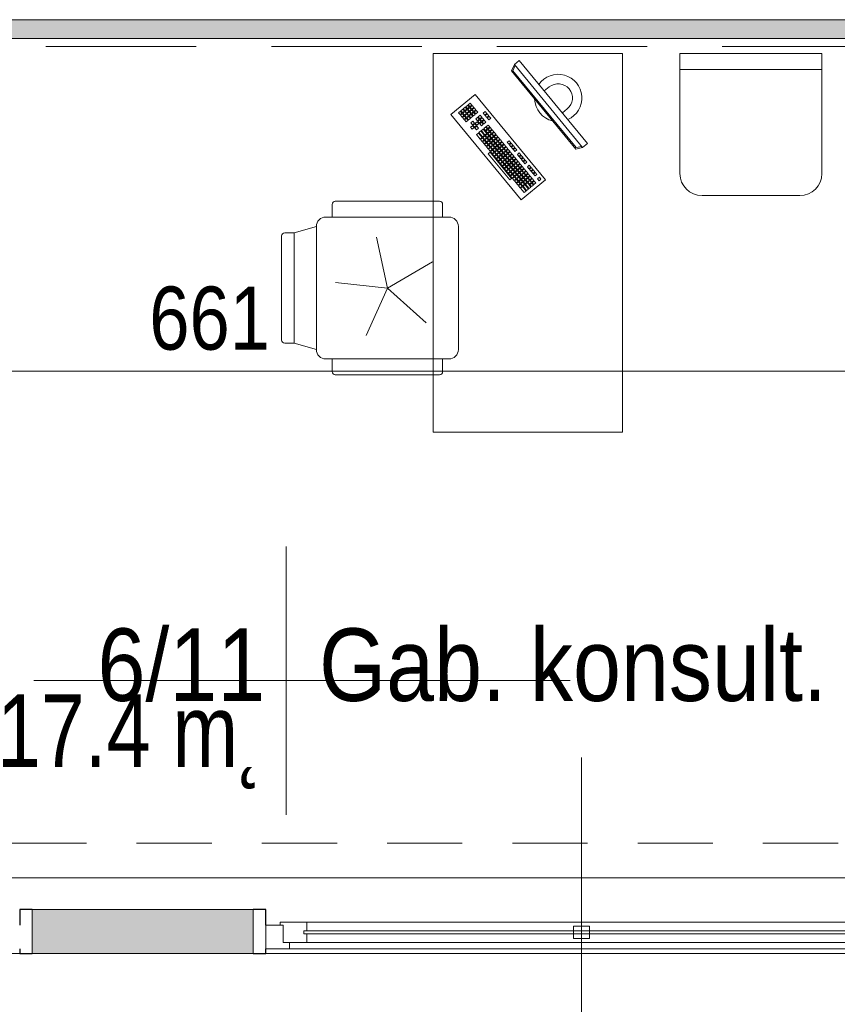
# Model space of a CAD drawing. Header units: centimetres. Extents: x -1631 to 21770, y -8842 to 3590.
# Tile 4 of 133: x -992 to -733, y 92 to 404. Entities that reach past the tile are written whole.
import ezdxf

# ---------------------------------------------------------------- set-up
doc = ezdxf.new("R2010")
doc.units = ezdxf.units.CM
doc.linetypes.add('Ponad', pattern=[39.688, 23.813, -15.875])
doc.linetypes.add('Ukryte', pattern=[71.438, 47.625, -23.813])
for name, color, linetype, lineweight in [('A-ANNO-DIMS', 211, 'Continuous', 13), ('A-ANNO-DIMS-100', 211, 'Continuous', 13), ('A-AREA-IDEN', 2, 'Continuous', 13), ('A-DETL-HDLN', 90, 'Ukryte', 9), ('A-FLOR-OVHD', 1, 'Ponad', 9), ('A-GLAZ', 151, 'Continuous', 13), ('A-GLAZ-IDEN', 152, 'Continuous', 13), ('A-WALL', 113, 'Continuous', 13), ('A-WALL-PATT', 111, 'Continuous', 13), ('I-FURN', 30, 'Continuous', 9)]:
    doc.layers.add(name, color=color, linetype=linetype, lineweight=lineweight)
doc.styles.add('Arial Narrow_5', font='ARIALN.TTF', dxfattribs={"height": 20})
doc.styles.add('Arial_11', font='arial.ttf', dxfattribs={"width": 0.85, "height": 23})
doc.styles.add('Arial_13', font='arial.ttf', dxfattribs={"height": 0.2})
doc.dimstyles.new('Diagonal_1_100__0__wewnętrzne_2', dxfattribs={"dimscale": 30.48, "dimtxt": 20.468619, "dimasz": 0.656168, "dimexe": 0.164042, "dimexo": 0.0625, "dimgap": 0.032808, "dimtad": 1, "dimdec": 0, "dimdsep": 46, "dimtxsty": 'Arial Narrow_5', "dimblk1": 'OBLIQUE', "dimblk2": 'OBLIQUE', "dimsah": 1, "dimcen": 0.09, "dimazin": 0, "dimtfac": 1, "dimtdec": 4, "dimtix": 1, "dimtmove": 2, "dimatfit": 3, "dimfxl": 0, "dimtvp": 1, "dimtolj": 1, "dimtzin": 0, "dimarcsym": 0})

# ---------------------------------------------------------------- blocks, each defined once
blk = doc.blocks.new('biurko lekarskie 60x120 - biurko lekarskie 60x120-1270917-6_piętro IV __13_80 m_ - stan projektowany')
at = {"layer": 'I-FURN'}
for p, q in [((-76.23, 30), (43.77, 30)), ((-76.23, -30), (-76.23, 30)), ((43.77, 30), (43.77, -30)), ((-2.52, 2.15), (24.52, 24.38)), ((25.06, 21.99), (24.45, 21.48)), ((24.52, 24.38), (30.87, 16.66)), ((25.57, 21.37), (25.06, 21.99)), ((22.75, 20.08), (22.13, 19.57)), ((22.13, 19.57), (22.64, 18.95)), ((22.64, 18.95), (23.25, 19.46)), ((23.25, 19.46), (22.75, 20.08)), ((23.38, 19.31), (22.76, 18.8)), ((22.76, 18.8), (23.27, 18.18)), ((23.52, 20.71), (22.9, 20.21)), ((22.9, 20.21), (23.41, 19.59)), ((23.89, 18.69), (23.38, 19.31)), ((23.41, 19.59), (24.03, 20.1)), ((24.03, 20.1), (23.52, 20.71)), ((24.15, 19.94), (23.54, 19.43)), ((23.54, 19.43), (24.04, 18.82)), ((24.29, 21.35), (23.67, 20.84)), ((23.67, 20.84), (24.18, 20.22)), ((24.04, 18.82), (24.66, 19.32)), ((24.66, 19.32), (24.15, 19.94)), ((24.79, 19.17), (24.17, 18.66)), ((24.18, 20.22), (24.8, 20.73)), ((24.8, 20.73), (24.29, 21.35)), ((24.93, 20.58), (24.31, 20.07)), ((24.31, 20.07), (24.82, 19.45)), ((24.45, 21.48), (24.95, 20.86)), ((25.3, 18.55), (24.79, 19.17)), ((24.82, 19.45), (25.43, 19.96)), ((25.43, 19.96), (24.93, 20.58)), ((25.56, 19.81), (24.94, 19.3)), ((24.94, 19.3), (25.45, 18.68)), ((24.95, 20.86), (25.57, 21.37)), ((25.7, 21.21), (25.08, 20.7)), ((25.08, 20.7), (25.59, 20.09)), ((25.45, 18.68), (26.07, 19.19)), ((26.07, 19.19), (25.56, 19.81)), ((26.2, 19.03), (25.58, 18.52)), ((25.59, 20.09), (26.21, 20.59)), ((26.21, 20.59), (25.7, 21.21)), ((26.33, 20.44), (25.72, 19.93)), ((25.72, 19.93), (26.22, 19.31)), ((26.7, 18.41), (26.2, 19.03)), ((26.22, 19.31), (26.84, 19.82)), ((26.84, 19.82), (26.33, 20.44)), ((26.97, 19.67), (26.35, 19.16)), ((26.35, 19.16), (26.86, 18.54)), ((26.86, 18.54), (27.48, 19.05)), ((27.48, 19.05), (26.97, 19.67)), ((27.6, 18.9), (26.99, 18.39)), ((28.11, 18.28), (27.6, 18.9)), ((30.87, 16.66), (3.83, -5.57)), ((18.11, 16.27), (16.72, 15.13)), ((17.23, 14.51), (18.62, 15.65)), ((18.62, 15.65), (18.11, 16.27)), ((20.29, 16.77), (19.67, 16.26)), ((19.67, 16.26), (20.18, 15.64)), ((20.43, 18.17), (19.81, 17.67)), ((19.81, 17.67), (20.32, 17.05)), ((20.18, 15.64), (20.8, 16.15)), ((20.8, 16.15), (20.29, 16.77)), ((20.32, 17.05), (20.94, 17.56)), ((20.94, 17.56), (20.43, 18.17)), ((21.06, 17.4), (20.45, 16.89)), ((20.45, 16.89), (20.95, 16.28)), ((20.95, 16.28), (21.57, 16.78)), ((21.57, 16.78), (21.06, 17.4)), ((21.7, 16.63), (21.08, 16.12)), ((21.08, 16.12), (21.59, 15.5)), ((21.84, 18.04), (21.22, 17.53)), ((21.22, 17.53), (21.73, 16.91)), ((21.59, 15.5), (22.21, 16.01)), ((22.21, 16.01), (21.7, 16.63)), ((22.33, 15.86), (21.72, 15.35)), ((21.73, 16.91), (22.34, 17.42)), ((22.34, 17.42), (21.84, 18.04)), ((22.84, 15.24), (22.33, 15.86)), ((23.11, 16.49), (22.49, 15.98)), ((22.49, 15.98), (23, 15.37)), ((23, 15.37), (23.61, 15.87)), ((23.61, 15.87), (23.11, 16.49)), ((23.74, 15.72), (23.12, 15.21)), ((23.27, 18.18), (23.89, 18.69)), ((24.02, 18.53), (23.4, 18.03)), ((23.4, 18.03), (23.91, 17.41)), ((24.25, 15.1), (23.74, 15.72)), ((23.91, 17.41), (24.52, 17.92)), ((24.52, 17.92), (24.02, 18.53)), ((24.65, 17.76), (24.03, 17.25)), ((24.03, 17.25), (24.54, 16.64)), ((24.17, 18.66), (24.68, 18.04)), ((24.54, 16.64), (25.16, 17.14)), ((25.16, 17.14), (24.65, 17.76)), ((25.29, 16.99), (24.67, 16.48)), ((24.67, 16.48), (25.18, 15.86)), ((24.68, 18.04), (25.3, 18.55)), ((25.42, 18.4), (24.81, 17.89)), ((24.81, 17.89), (25.31, 17.27)), ((25.18, 15.86), (25.79, 16.37)), ((25.79, 16.37), (25.29, 16.99)), ((25.31, 17.27), (25.93, 17.78)), ((25.93, 17.78), (25.42, 18.4)), ((26.06, 17.63), (25.44, 17.12)), ((25.44, 17.12), (25.95, 16.5)), ((25.58, 18.52), (26.09, 17.91)), ((25.95, 16.5), (26.57, 17.01)), ((26.57, 17.01), (26.06, 17.63)), ((26.09, 17.91), (26.7, 18.41)), ((26.83, 18.26), (26.21, 17.75)), ((26.21, 17.75), (26.72, 17.13)), ((26.72, 17.13), (27.34, 17.64)), ((27.34, 17.64), (26.83, 18.26)), ((26.99, 18.39), (27.49, 17.77)), ((27.49, 17.77), (28.11, 18.28)), ((3.73, 5.74), (12.07, 12.6)), ((12.07, 12.6), (12.58, 11.98)), ((14.25, 13.09), (13.63, 12.58)), ((13.63, 12.58), (14.14, 11.97)), ((14.76, 12.48), (14.25, 13.09)), ((15.02, 13.73), (14.4, 13.22)), ((14.4, 13.22), (14.91, 12.6)), ((14.91, 12.6), (15.53, 13.11)), ((15.53, 13.11), (15.02, 13.73)), ((15.66, 12.96), (15.04, 12.45)), ((15.79, 14.36), (15.18, 13.86)), ((15.18, 13.86), (15.68, 13.24)), ((16.17, 12.34), (15.66, 12.96)), ((15.68, 13.24), (16.3, 13.75)), ((16.3, 13.75), (15.79, 14.36)), ((16.43, 13.59), (15.81, 13.08)), ((15.81, 13.08), (16.32, 12.46)), ((16.57, 15), (15.95, 14.49)), ((15.95, 14.49), (16.46, 13.87)), ((16.32, 12.46), (16.94, 12.97)), ((16.94, 12.97), (16.43, 13.59)), ((17.06, 12.82), (16.45, 12.31)), ((16.46, 13.87), (17.08, 14.38)), ((17.08, 14.38), (16.57, 15)), ((17.2, 14.23), (16.58, 13.72)), ((16.58, 13.72), (17.09, 13.1)), ((16.72, 15.13), (17.23, 14.51)), ((17.57, 12.2), (17.06, 12.82)), ((17.09, 13.1), (17.71, 13.61)), ((17.71, 13.61), (17.2, 14.23)), ((17.84, 13.45), (17.22, 12.95)), ((17.22, 12.95), (17.73, 12.33)), ((18.75, 15.5), (17.36, 14.35)), ((17.36, 14.35), (17.86, 13.74)), ((17.73, 12.33), (18.35, 12.84)), ((18.35, 12.84), (17.84, 13.45)), ((18.47, 12.68), (17.85, 12.17)), ((17.86, 13.74), (19.26, 14.88)), ((19.38, 14.72), (17.99, 13.58)), ((17.99, 13.58), (18.5, 12.96)), ((18.98, 12.06), (18.47, 12.68)), ((18.5, 12.96), (19.89, 14.11)), ((19.24, 13.32), (18.63, 12.81)), ((18.63, 12.81), (19.14, 12.19)), ((19.26, 14.88), (18.75, 15.5)), ((19.14, 12.19), (19.75, 12.7)), ((19.75, 12.7), (19.24, 13.32)), ((19.88, 12.54), (19.26, 12.04)), ((19.89, 14.11), (19.38, 14.72)), ((20.02, 13.95), (19.4, 13.44)), ((19.4, 13.44), (19.91, 12.83)), ((20.39, 11.93), (19.88, 12.54)), ((19.91, 12.83), (20.53, 13.33)), ((20.53, 13.33), (20.02, 13.95)), ((20.65, 13.18), (20.03, 12.67)), ((20.03, 12.67), (20.54, 12.05)), ((20.54, 12.05), (21.16, 12.56)), ((21.16, 12.56), (20.65, 13.18)), ((21.56, 15.22), (20.94, 14.71)), ((20.94, 14.71), (21.45, 14.1)), ((21.45, 14.1), (22.07, 14.6)), ((22.07, 14.6), (21.56, 15.22)), ((22.2, 14.45), (21.58, 13.94)), ((21.58, 13.94), (22.09, 13.32)), ((21.72, 15.35), (22.22, 14.73)), ((22.09, 13.32), (22.71, 13.83)), ((22.71, 13.83), (22.2, 14.45)), ((22.22, 14.73), (22.84, 15.24)), ((22.97, 15.08), (22.35, 14.58)), ((22.35, 14.58), (22.86, 13.96)), ((23.39, 12.84), (22.77, 12.33)), ((22.86, 13.96), (23.48, 14.47)), ((23.48, 14.47), (22.97, 15.08)), ((23.12, 15.21), (23.63, 14.59)), ((23.9, 12.22), (23.39, 12.84)), ((24.16, 13.48), (23.54, 12.97)), ((23.54, 12.97), (24.05, 12.35)), ((23.63, 14.59), (24.25, 15.1)), ((24.05, 12.35), (24.67, 12.86)), ((24.67, 12.86), (24.16, 13.48)), ((24.93, 14.11), (24.32, 13.6)), ((24.32, 13.6), (24.83, 12.99)), ((24.83, 12.99), (25.44, 13.49)), ((25.44, 13.49), (24.93, 14.11)), ((12.58, 11.98), (4.24, 5.12)), ((10.39, 9.92), (9.77, 9.41)), ((9.77, 9.41), (10.28, 8.79)), ((10.9, 9.3), (10.39, 9.92)), ((11.16, 10.55), (10.54, 10.04)), ((10.54, 10.04), (11.05, 9.43)), ((11.05, 9.43), (11.67, 9.93)), ((11.67, 9.93), (11.16, 10.55)), ((11.8, 9.78), (11.18, 9.27)), ((11.93, 11.19), (11.31, 10.68)), ((11.31, 10.68), (11.82, 10.06)), ((12.3, 9.16), (11.8, 9.78)), ((11.82, 10.06), (12.44, 10.57)), ((12.44, 10.57), (11.93, 11.19)), ((12.57, 10.42), (11.95, 9.91)), ((11.95, 9.91), (12.46, 9.29)), ((12.71, 11.82), (12.09, 11.31)), ((12.09, 11.31), (12.6, 10.7)), ((12.46, 9.29), (13.08, 9.8)), ((13.08, 9.8), (12.57, 10.42)), ((13.2, 9.64), (12.58, 9.13)), ((12.6, 10.7), (13.21, 11.2)), ((13.21, 11.2), (12.71, 11.82)), ((13.34, 11.05), (12.72, 10.54)), ((12.72, 10.54), (13.23, 9.92)), ((13.48, 12.46), (12.86, 11.95)), ((12.86, 11.95), (13.37, 11.33)), ((13.71, 9.02), (13.2, 9.64)), ((13.23, 9.92), (13.85, 10.43)), ((13.85, 10.43), (13.34, 11.05)), ((13.98, 10.28), (13.36, 9.77)), ((13.36, 9.77), (13.87, 9.15)), ((13.37, 11.33), (13.99, 11.84)), ((13.99, 11.84), (13.48, 12.46)), ((14.11, 11.69), (13.49, 11.18)), ((13.49, 11.18), (14, 10.56)), ((13.87, 9.15), (14.48, 9.66)), ((14.48, 9.66), (13.98, 10.28)), ((14.61, 9.51), (13.99, 9)), ((14, 10.56), (14.62, 11.07)), ((14.62, 11.07), (14.11, 11.69)), ((14.75, 10.91), (14.13, 10.41)), ((14.13, 10.41), (14.64, 9.79)), ((14.14, 11.97), (14.76, 12.48)), ((14.88, 12.32), (14.27, 11.81)), ((14.27, 11.81), (14.78, 11.19)), ((15.12, 8.89), (14.61, 9.51)), ((14.64, 9.79), (15.26, 10.3)), ((15.26, 10.3), (14.75, 10.91)), ((15.38, 10.14), (14.76, 9.63)), ((14.76, 9.63), (15.27, 9.01)), ((14.78, 11.19), (15.39, 11.7)), ((15.39, 11.7), (14.88, 12.32)), ((15.52, 11.55), (14.9, 11.04)), ((14.9, 11.04), (15.41, 10.42)), ((15.04, 12.45), (15.55, 11.83)), ((15.27, 9.01), (15.89, 9.52)), ((15.89, 9.52), (15.38, 10.14)), ((16.02, 9.37), (15.4, 8.86)), ((15.41, 10.42), (16.03, 10.93)), ((16.03, 10.93), (15.52, 11.55)), ((16.16, 10.78), (15.54, 10.27)), ((15.54, 10.27), (16.05, 9.65)), ((15.55, 11.83), (16.17, 12.34)), ((16.29, 12.18), (15.67, 11.68)), ((15.67, 11.68), (16.18, 11.06)), ((16.53, 8.75), (16.02, 9.37)), ((16.05, 9.65), (16.66, 10.16)), ((16.66, 10.16), (16.16, 10.78)), ((16.79, 10), (16.17, 9.5)), ((16.17, 9.5), (16.68, 8.88)), ((16.18, 11.06), (16.8, 11.57)), ((16.8, 11.57), (16.29, 12.18)), ((16.93, 11.41), (16.31, 10.9)), ((16.31, 10.9), (16.82, 10.29)), ((16.45, 12.31), (16.96, 11.69)), ((16.68, 8.88), (17.3, 9.39)), ((17.3, 9.39), (16.79, 10)), ((16.82, 10.29), (17.44, 10.79)), ((17.44, 10.79), (16.93, 11.41)), ((17.56, 10.64), (16.94, 10.13)), ((16.94, 10.13), (17.45, 9.51)), ((16.96, 11.69), (17.57, 12.2)), ((17.7, 12.05), (17.08, 11.54)), ((17.08, 11.54), (17.59, 10.92)), ((17.45, 9.51), (18.07, 10.02)), ((18.07, 10.02), (17.56, 10.64)), ((17.59, 10.92), (18.21, 11.43)), ((18.21, 11.43), (17.7, 12.05)), ((18.34, 11.27), (17.72, 10.77)), ((17.72, 10.77), (18.23, 10.15)), ((17.85, 12.17), (18.36, 11.56)), ((18.23, 10.15), (18.84, 10.66)), ((18.84, 10.66), (18.34, 11.27)), ((18.36, 11.56), (18.98, 12.06)), ((19.11, 11.91), (18.49, 11.4)), ((18.49, 11.4), (19, 10.78)), ((19, 10.78), (19.62, 11.29)), ((19.62, 11.29), (19.11, 11.91)), ((19.26, 12.04), (19.77, 11.42)), ((19.77, 11.42), (20.39, 11.93)), ((22.77, 12.33), (23.28, 11.72)), ((23.28, 11.72), (23.9, 12.22)), ((5.91, 6.23), (6.53, 6.74)), ((6.53, 6.74), (7.03, 6.12)), ((7.3, 7.38), (6.68, 6.87)), ((6.68, 6.87), (7.19, 6.25)), ((7.19, 6.25), (7.81, 6.76)), ((7.81, 6.76), (7.3, 7.38)), ((7.93, 6.6), (7.32, 6.1)), ((8.07, 8.01), (7.45, 7.5)), ((7.45, 7.5), (7.96, 6.89)), ((8.44, 5.99), (7.93, 6.6)), ((7.96, 6.89), (8.58, 7.39)), ((9.21, 6.62), (8.07, 8.01)), ((8.71, 7.24), (8.09, 6.73)), ((8.09, 6.73), (8.6, 6.11)), ((8.84, 8.65), (8.23, 8.14)), ((8.23, 8.14), (8.73, 7.52)), ((8.6, 6.11), (9.21, 6.62)), ((9.34, 6.47), (8.72, 5.96)), ((8.73, 7.52), (9.35, 8.03)), ((9.35, 8.03), (8.84, 8.65)), ((9.48, 7.87), (8.86, 7.37)), ((8.86, 7.37), (9.37, 6.75)), ((9.62, 9.28), (9, 8.77)), ((9, 8.77), (9.51, 8.16)), ((9.85, 5.85), (9.34, 6.47)), ((9.37, 6.75), (9.99, 7.26)), ((9.99, 7.26), (9.48, 7.87)), ((10.11, 7.1), (9.5, 6.59)), ((9.5, 6.59), (10, 5.98)), ((9.51, 8.16), (10.12, 8.66)), ((10.12, 8.66), (9.62, 9.28)), ((10.25, 8.51), (9.63, 8)), ((9.63, 8), (10.14, 7.38)), ((10, 5.98), (10.62, 6.48)), ((10.62, 6.48), (10.11, 7.1)), ((10.75, 6.33), (10.13, 5.82)), ((10.14, 7.38), (10.76, 7.89)), ((10.76, 7.89), (10.25, 8.51)), ((10.89, 7.74), (10.27, 7.23)), ((10.27, 7.23), (10.78, 6.61)), ((10.28, 8.79), (10.9, 9.3)), ((11.02, 9.15), (10.41, 8.64)), ((10.41, 8.64), (10.91, 8.02)), ((11.26, 5.71), (10.75, 6.33)), ((10.78, 6.61), (11.39, 7.12)), ((11.39, 7.12), (10.89, 7.74)), ((11.52, 6.97), (10.9, 6.46)), ((10.9, 6.46), (11.41, 5.84)), ((10.91, 8.02), (11.53, 8.53)), ((11.53, 8.53), (11.02, 9.15)), ((11.66, 8.37), (11.04, 7.86)), ((11.04, 7.86), (11.55, 7.25)), ((11.18, 9.27), (11.69, 8.65)), ((11.41, 5.84), (12.03, 6.35)), ((12.03, 6.35), (11.52, 6.97)), ((11.55, 7.25), (12.17, 7.75)), ((12.17, 7.75), (11.66, 8.37)), ((12.29, 7.6), (11.68, 7.09)), ((11.68, 7.09), (12.18, 6.47)), ((11.69, 8.65), (12.3, 9.16)), ((12.43, 9.01), (11.81, 8.5)), ((11.81, 8.5), (12.32, 7.88)), ((12.18, 6.47), (12.8, 6.98)), ((12.8, 6.98), (12.29, 7.6)), ((12.93, 6.83), (12.31, 6.32)), ((12.31, 6.32), (12.82, 5.7)), ((12.32, 7.88), (12.94, 8.39)), ((12.94, 8.39), (12.43, 9.01)), ((13.07, 8.24), (12.45, 7.73)), ((12.45, 7.73), (12.96, 7.11)), ((12.58, 9.13), (13.09, 8.52)), ((13.44, 6.21), (12.93, 6.83)), ((12.96, 7.11), (13.57, 7.62)), ((13.57, 7.62), (13.07, 8.24)), ((13.7, 7.46), (13.08, 6.95)), ((13.08, 6.95), (13.59, 6.34)), ((13.09, 8.52), (13.71, 9.02)), ((13.84, 8.87), (13.22, 8.36)), ((13.22, 8.36), (13.73, 7.74)), ((13.59, 6.34), (14.21, 6.85)), ((14.21, 6.85), (13.7, 7.46)), ((13.73, 7.74), (14.35, 8.25)), ((14.35, 8.25), (13.84, 8.87)), ((14.47, 8.1), (13.86, 7.59)), ((13.86, 7.59), (14.36, 6.97)), ((13.99, 9), (14.5, 8.38)), ((14.36, 6.97), (14.98, 7.48)), ((14.98, 7.48), (14.47, 8.1)), ((14.5, 8.38), (15.12, 8.89)), ((15.25, 8.73), (14.63, 8.23)), ((14.63, 8.23), (15.14, 7.61)), ((15.67, 6.49), (15.05, 5.98)), ((15.14, 7.61), (15.75, 8.12)), ((15.75, 8.12), (15.25, 8.73)), ((15.4, 8.86), (15.91, 8.24)), ((16.17, 5.87), (15.67, 6.49)), ((15.91, 8.24), (16.53, 8.75)), ((2.66, 3.57), (2.05, 3.06)), ((3.17, 2.95), (2.66, 3.57)), ((3.44, 4.2), (2.82, 3.69)), ((2.82, 3.69), (3.33, 3.08)), ((3.33, 3.08), (3.94, 3.58)), ((3.94, 3.58), (3.44, 4.2)), ((4.07, 3.43), (3.45, 2.92)), ((4.21, 4.84), (3.59, 4.33)), ((3.59, 4.33), (4.1, 3.71)), ((4.24, 5.12), (3.73, 5.74)), ((4.58, 2.81), (4.07, 3.43)), ((4.1, 3.71), (4.72, 4.22)), ((4.72, 4.22), (4.21, 4.84)), ((4.84, 4.06), (4.23, 3.56)), ((4.23, 3.56), (4.73, 2.94)), ((4.98, 5.47), (4.36, 4.96)), ((4.36, 4.96), (4.87, 4.35)), ((4.73, 2.94), (5.35, 3.45)), ((5.35, 3.45), (4.84, 4.06)), ((5.48, 3.29), (4.86, 2.78)), ((4.87, 4.35), (5.49, 4.85)), ((5.49, 4.85), (4.98, 5.47)), ((5.62, 4.7), (5, 4.19)), ((5, 4.19), (5.51, 3.57)), ((5.75, 6.11), (5.14, 5.6)), ((5.14, 5.6), (5.64, 4.98)), ((5.99, 2.67), (5.48, 3.29)), ((5.51, 3.57), (6.12, 4.08)), ((6.12, 4.08), (5.62, 4.7)), ((6.25, 3.93), (5.63, 3.42)), ((5.63, 3.42), (6.14, 2.8)), ((5.64, 4.98), (6.26, 5.49)), ((6.26, 5.49), (5.75, 6.11)), ((6.39, 5.33), (5.77, 4.83)), ((5.77, 4.83), (6.28, 4.21)), ((6.42, 5.62), (5.91, 6.23)), ((6.14, 2.8), (6.76, 3.31)), ((6.76, 3.31), (6.25, 3.93)), ((6.89, 3.15), (6.27, 2.65)), ((6.28, 4.21), (6.9, 4.72)), ((6.9, 4.72), (6.39, 5.33)), ((7.02, 4.56), (6.41, 4.05)), ((6.41, 4.05), (6.91, 3.44)), ((7.03, 6.12), (6.42, 5.62)), ((6.54, 5.46), (7.16, 5.97)), ((7.05, 4.84), (6.54, 5.46)), ((7.39, 2.54), (6.89, 3.15)), ((6.91, 3.44), (7.53, 3.94)), ((7.53, 3.94), (7.02, 4.56)), ((7.66, 3.79), (7.04, 3.28)), ((7.04, 3.28), (7.55, 2.66)), ((7.67, 5.35), (7.05, 4.84)), ((7.16, 5.97), (7.67, 5.35)), ((7.18, 4.69), (7.8, 5.2)), ((7.69, 4.07), (7.18, 4.69)), ((7.32, 6.1), (7.82, 5.48)), ((7.55, 2.66), (8.17, 3.17)), ((8.17, 3.17), (7.66, 3.79)), ((8.3, 4.58), (7.69, 4.07)), ((7.8, 5.2), (8.3, 4.58)), ((7.81, 3.92), (8.43, 4.42)), ((8.32, 3.3), (7.81, 3.92)), ((7.82, 5.48), (8.44, 5.99)), ((8.57, 5.83), (7.95, 5.32)), ((7.95, 5.32), (8.46, 4.71)), ((8.94, 3.81), (8.32, 3.3)), ((8.43, 4.42), (8.94, 3.81)), ((8.45, 3.14), (9.07, 3.65)), ((8.96, 2.53), (8.45, 3.14)), ((8.46, 4.71), (9.08, 5.21)), ((9.08, 5.21), (8.57, 5.83)), ((9.2, 5.06), (8.59, 4.55)), ((8.59, 4.55), (9.09, 3.93)), ((8.72, 5.96), (9.23, 5.34)), ((9.07, 3.65), (9.57, 3.03)), ((9.09, 3.93), (9.71, 4.44)), ((9.71, 4.44), (9.2, 5.06)), ((9.84, 4.29), (9.22, 3.78)), ((9.22, 3.78), (9.73, 3.16)), ((9.23, 5.34), (9.85, 5.85)), ((9.98, 5.69), (9.36, 5.19)), ((9.36, 5.19), (9.87, 4.57)), ((9.73, 3.16), (10.35, 3.67)), ((10.35, 3.67), (9.84, 4.29)), ((9.87, 4.57), (10.48, 5.08)), ((10.48, 5.08), (9.98, 5.69)), ((10.61, 4.92), (9.99, 4.41)), ((9.99, 4.41), (10.5, 3.8)), ((10.13, 5.82), (10.64, 5.2)), ((10.5, 3.8), (11.12, 4.3)), ((11.12, 4.3), (10.61, 4.92)), ((10.64, 5.2), (11.26, 5.71)), ((11.38, 5.56), (10.77, 5.05)), ((10.77, 5.05), (11.27, 4.43)), ((11.8, 3.31), (11.19, 2.81)), ((11.27, 4.43), (11.89, 4.94)), ((11.89, 4.94), (11.38, 5.56)), ((12.16, 6.19), (11.54, 5.68)), ((11.54, 5.68), (12.05, 5.07)), ((12.31, 2.7), (11.8, 3.31)), ((12.05, 5.07), (12.66, 5.57)), ((12.66, 5.57), (12.16, 6.19)), ((13.35, 4.58), (12.73, 4.08)), ((12.73, 4.08), (13.24, 3.46)), ((12.82, 5.7), (13.44, 6.21)), ((13.24, 3.46), (13.86, 3.97)), ((13.86, 3.97), (13.35, 4.58)), ((14.12, 5.22), (13.5, 4.71)), ((13.5, 4.71), (14.01, 4.09)), ((13.54, -15.18), (38.3, 5.18)), ((13.99, -15.33), (38.36, 4.71)), ((14.01, 4.09), (14.63, 4.6)), ((14.06, -17.34), (40.32, 4.25)), ((14.63, 4.6), (14.12, 5.22)), ((14.89, 5.85), (14.28, 5.35)), ((14.28, 5.35), (14.78, 4.73)), ((14.78, 4.73), (15.4, 5.24)), ((15.4, 5.24), (14.89, 5.85)), ((15.05, 5.98), (15.56, 5.36)), ((15.56, 5.36), (16.17, 5.87)), ((38.3, 5.18), (40.32, 4.25)), ((38.36, 4.71), (39.99, 3.98)), ((40.32, 4.25), (41.59, 2.71)), ((3.83, -5.57), (-2.52, 2.15)), ((1.12, 2.3), (-0.27, 1.15)), ((-0.27, 1.15), (0.24, 0.53)), ((0.24, 0.53), (1.63, 1.68)), ((1.75, 1.52), (0.36, 0.38)), ((0.36, 0.38), (0.87, -0.24)), ((0.87, -0.24), (2.26, 0.91)), ((2.39, 0.75), (1, -0.39)), ((1.63, 1.68), (1.12, 2.3)), ((1.89, 2.93), (1.27, 2.42)), ((1.27, 2.42), (1.78, 1.8)), ((1.51, -1.01), (2.9, 0.13)), ((2.26, 0.91), (1.75, 1.52)), ((1.78, 1.8), (2.4, 2.31)), ((2.4, 2.31), (1.89, 2.93)), ((2.53, 2.16), (1.91, 1.65)), ((1.91, 1.65), (2.42, 1.03)), ((2.05, 3.06), (2.55, 2.44)), ((2.9, 0.13), (2.39, 0.75)), ((2.42, 1.03), (3.03, 1.54)), ((3.03, 1.54), (2.53, 2.16)), ((3.16, 1.39), (2.54, 0.88)), ((2.54, 0.88), (3.05, 0.26)), ((2.55, 2.44), (3.17, 2.95)), ((3.3, 2.79), (2.68, 2.29)), ((2.68, 2.29), (3.19, 1.67)), ((3.05, 0.26), (3.67, 0.77)), ((3.67, 0.77), (3.16, 1.39)), ((3.8, 0.61), (3.18, 0.11)), ((3.18, 0.11), (3.69, -0.51)), ((3.19, 1.67), (3.81, 2.18)), ((3.81, 2.18), (3.3, 2.79)), ((3.93, 2.02), (3.32, 1.51)), ((3.32, 1.51), (3.82, 0.9)), ((3.45, 2.92), (3.96, 2.3)), ((4.31, 0), (3.8, 0.61)), ((3.82, 0.9), (4.44, 1.4)), ((4.44, 1.4), (3.93, 2.02)), ((4.57, 1.25), (3.95, 0.74)), ((3.95, 0.74), (4.46, 0.12)), ((3.96, 2.3), (4.58, 2.81)), ((4.71, 2.66), (4.09, 2.15)), ((4.09, 2.15), (4.6, 1.53)), ((4.46, 0.12), (5.08, 0.63)), ((5.08, 0.63), (4.57, 1.25)), ((5.2, 0.48), (4.59, -0.03)), ((4.6, 1.53), (5.21, 2.04)), ((5.21, 2.04), (4.71, 2.66)), ((5.34, 1.88), (4.72, 1.38)), ((4.72, 1.38), (5.23, 0.76)), ((4.86, 2.78), (5.37, 2.17)), ((5.71, -0.14), (5.2, 0.48)), ((5.23, 0.76), (5.85, 1.27)), ((5.85, 1.27), (5.34, 1.88)), ((5.98, 1.11), (5.36, 0.6)), ((5.36, 0.6), (5.87, -0.01)), ((5.37, 2.17), (5.99, 2.67)), ((6.11, 2.52), (5.5, 2.01)), ((5.5, 2.01), (6, 1.39)), ((5.87, -0.01), (6.48, 0.49)), ((6.48, 0.49), (5.98, 1.11)), ((6, 1.39), (6.62, 1.9)), ((6.62, 1.9), (6.11, 2.52)), ((6.75, 1.75), (6.13, 1.24)), ((6.13, 1.24), (6.64, 0.62)), ((6.27, 2.65), (6.78, 2.03)), ((6.64, 0.62), (7.26, 1.13)), ((7.26, 1.13), (6.75, 1.75)), ((6.78, 2.03), (7.39, 2.54)), ((7.52, 2.38), (6.9, 1.87)), ((6.9, 1.87), (7.41, 1.26)), ((7.94, 0.14), (7.32, -0.37)), ((7.41, 1.26), (8.03, 1.76)), ((8.03, 1.76), (7.52, 2.38)), ((8.29, 3.02), (7.68, 2.51)), ((7.68, 2.51), (8.18, 1.89)), ((8.45, -0.48), (7.94, 0.14)), ((8.18, 1.89), (8.8, 2.4)), ((8.8, 2.4), (8.29, 3.02)), ((9.49, 1.41), (8.87, 0.9)), ((8.87, 0.9), (9.38, 0.28)), ((9.57, 3.03), (8.96, 2.53)), ((9.38, 0.28), (10, 0.79)), ((10, 0.79), (9.49, 1.41)), ((9.64, 1.54), (10.26, 2.04)), ((10.15, 0.92), (9.64, 1.54)), ((10.77, 1.43), (10.15, 0.92)), ((10.26, 2.04), (10.77, 1.43)), ((11.03, 2.68), (10.41, 2.17)), ((10.41, 2.17), (10.92, 1.55)), ((10.92, 1.55), (11.54, 2.06)), ((11.54, 2.06), (11.03, 2.68)), ((11.19, 2.81), (11.69, 2.19)), ((11.69, 2.19), (12.31, 2.7)), ((41.59, 2.71), (15.33, -18.89)), ((1, -0.39), (1.51, -1.01)), ((2.25, -0.66), (1.63, -1.16)), ((1.63, -1.16), (2.14, -1.78)), ((2.14, -1.78), (2.76, -1.27)), ((2.76, -1.27), (2.25, -0.66)), ((2.89, -1.43), (2.27, -1.94)), ((2.27, -1.94), (2.78, -2.56)), ((3.02, -0.02), (2.41, -0.53)), ((2.41, -0.53), (2.91, -1.15)), ((2.78, -2.56), (3.4, -2.05)), ((3.4, -2.05), (2.89, -1.43)), ((2.91, -1.15), (3.53, -0.64)), ((3.53, -0.64), (3.02, -0.02)), ((3.66, -0.79), (3.04, -1.3)), ((3.04, -1.3), (3.55, -1.92)), ((4.08, -3.04), (3.46, -3.55)), ((3.55, -1.92), (4.17, -1.41)), ((4.17, -1.41), (3.66, -0.79)), ((3.69, -0.51), (4.31, 0)), ((4.43, -0.16), (3.81, -0.67)), ((3.81, -0.67), (4.32, -1.28)), ((4.59, -3.66), (4.08, -3.04)), ((4.32, -1.28), (4.94, -0.78)), ((4.94, -0.78), (4.43, -0.16)), ((4.59, -0.03), (5.09, -0.65)), ((5.63, -1.77), (5.01, -2.28)), ((5.01, -2.28), (5.52, -2.89)), ((5.09, -0.65), (5.71, -0.14)), ((5.52, -2.89), (6.13, -2.38)), ((6.13, -2.38), (5.63, -1.77)), ((6.4, -1.13), (5.78, -1.64)), ((5.78, -1.64), (6.29, -2.26)), ((6.29, -2.26), (6.91, -1.75)), ((6.91, -1.75), (6.4, -1.13)), ((7.17, -0.5), (6.55, -1)), ((6.55, -1), (7.06, -1.62)), ((7.06, -1.62), (7.68, -1.11)), ((7.68, -1.11), (7.17, -0.5)), ((7.32, -0.37), (7.83, -0.99)), ((7.83, -0.99), (8.45, -0.48)), ((3.46, -3.55), (3.97, -4.16)), ((3.97, -4.16), (4.59, -3.66)), ((33.21, -6.78), (31.94, -5.23)), ((26.25, -12.49), (24.98, -10.95)), ((14.06, -17.34), (13.54, -15.18)), ((14.39, -17.07), (13.99, -15.33)), ((15.33, -18.89), (14.06, -17.34)), ((43.77, -30), (-76.23, -30))]:
    blk.add_line(p, q, dxfattribs=at)
for radius, start, end in [(7.5, 92.5607, 166.3005), (7.5, 203.9646, 54.8966), (4.5, 219.4306, 39.4306)]:
    blk.add_arc((29.73, -9.63), radius, start, end, dxfattribs=at)
blk = doc.blocks.new('krzesło obrotowe - krzesło obrotowe-1270918-6_piętro IV __13_80 m_ - stan projektowany')
at = {"layer": 'I-FURN'}
for p, q in [((-17.5, 22.5), (-17.5, 26.5)), ((-16.5, 27.5), (16.5, 27.5)), ((17.5, 22.5), (17.5, 26.5)), ((-19.5, 22.5), (19.5, 22.5)), ((-22.5, 19.5), (-29.5, 17.5)), ((-22.5, -19.5), (-22.5, 19.5)), ((22.5, 19.5), (22.5, -19.5)), ((-33.5, -16.5), (-33.5, 16.5)), ((-29.5, 17.5), (-32.5, 17.5)), ((-29.5, -17.5), (-29.5, 17.5)), ((-3.43, 16.14), (0, 0)), ((0, 0), (14.29, 8.25)), ((0, 0), (-16.41, 1.72)), ((-6.71, -15.07), (0, 0)), ((0, 0), (12.26, -11.04)), ((-32.5, -17.5), (-29.5, -17.5)), ((-29.5, -17.5), (-22.5, -19.5)), ((19.5, -22.5), (-19.5, -22.5)), ((-17.5, -22.5), (-17.5, -26.5)), ((17.5, -22.5), (17.5, -26.5)), ((16.5, -27.5), (-16.5, -27.5))]:
    blk.add_line(p, q, dxfattribs=at)
for centre, radius, start, end in [((-16.5, 26.5), 1, 90, 180), ((16.5, 26.5), 1, 0, 90), ((-19.5, 19.5), 3, 90, 180), ((19.5, 19.5), 3, 360, 90), ((-32.5, 16.5), 1, 90, 180), ((-32.5, -16.5), 1, 180, 270), ((-19.5, -19.5), 3, 180, 270), ((19.5, -19.5), 3, 270, 0), ((-16.5, -26.5), 1, 180, 270), ((16.5, -26.5), 1, 270, 0)]:
    blk.add_arc(centre, radius, start, end, dxfattribs=at)
blk = doc.blocks.new('krzesło - krzesło-823058-6_piętro IV __13_80 m_ - stan projektowany')
at = {"layer": 'I-FURN'}
for p, q in [((-22.5, 22.5), (-22.5, -15.5)), ((22.5, 22.5), (-22.5, 22.5)), ((22.5, -15.5), (22.5, 22.5)), ((22.5, 17.5), (-22.5, 17.5)), ((-15.5, -22.5), (15.5, -22.5))]:
    blk.add_line(p, q, dxfattribs=at)
for centre, start, end in [((-15.5, -15.5), 180, 270), ((15.5, -15.5), 270, 0)]:
    blk.add_arc(centre, 7, start, end, dxfattribs=at)
blk = doc.blocks.new('Okno - automatyczna etykieta - 200x165 _projektowane_-2623157-6_piętro IV __13_80 m_ - stan projektowany')
at = {"layer": 'A-GLAZ'}
for p, q in [((-92.5, 5.5), (-100, 5.5)), ((-100, 5.5), (-100, -2)), ((-100, 5.5), (100, 5.5)), ((-87, 3.5), (-94.5, 3.5)), ((-94.5, 3.5), (-94.5, -2)), ((-94.5, -2), (-94.5, 3.5)), ((-94.5, 3.5), (-92.5, 3.5)), ((-92.5, 3.5), (-92.5, 5.5)), ((92.5, 5.5), (-92.5, 5.5)), ((-87, 0.75), (-87, 3.5)), ((87, 3.5), (-87, 3.5)), ((94.5, 3.5), (87, 3.5)), ((87, 3.5), (87, 0.75)), ((100, 5.5), (92.5, 5.5)), ((92.5, 5.5), (92.5, 3.5)), ((92.5, 3.5), (94.5, 3.5)), ((94.5, -2), (94.5, 3.5)), ((94.5, 3.5), (94.5, -2)), ((100, -2), (100, 5.5)), ((88, 0.75), (-88, 0.75)), ((-88, 0.75), (-88, -0.25)), ((-88, -0.25), (-88, 0.75)), ((-88, 0.75), (-87, 0.75)), ((2.5, 2.25), (-2.5, 2.25)), ((-2.5, 2.25), (-2.5, -1.75)), ((2.5, -1.75), (2.5, 2.25)), ((87, 0.75), (88, 0.75)), ((88, -0.25), (88, 0.75)), ((88, 0.75), (88, -0.25)), ((-100, -2), (-94.5, -2)), ((-94.5, -2), (-95.5, -2)), ((-95.5, -2), (-95.5, -3)), ((-95.5, -3), (-87, -3)), ((-88, -0.25), (88, -0.25)), ((-87, -0.25), (-88, -0.25)), ((-87, -3), (-87, -0.25)), ((87, -3), (-87, -3)), ((-2.5, -1.75), (2.5, -1.75)), ((87, -0.25), (87, -3)), ((88, -0.25), (87, -0.25)), ((87, -3), (95.5, -3)), ((95.5, -2), (94.5, -2)), ((94.5, -2), (100, -2)), ((95.5, -3), (95.5, -2))]:
    blk.add_line(p, q, dxfattribs=at)
blk = doc.blocks.new('DIMBLOCK102-6_piętro IV __13_80 m_ - stan projektowany')
at = {"layer": 'A-ANNO-DIMS-100', "transparency": 16777216}
for p, q in [((-1228.62, 292.9), (-1218.62, 302.9)), ((-567.62, 292.9), (-557.62, 302.9)), ((-1228.62, 287.9), (-1228.62, 297.9)), ((-567.62, 287.9), (-567.62, 297.9)), ((-1228.62, 292.9), (-1238.62, 282.9)), ((-567.62, 292.9), (-1228.62, 292.9)), ((-1228.62, 292.9), (-1228.62, 287.9)), ((-567.62, 292.9), (-577.62, 282.9)), ((-567.62, 292.9), (-567.62, 287.9))]:
    blk.add_line(p, q, dxfattribs=at)
at = {"layer": 'A-ANNO-DIMS-100', "color": 0, "transparency": 16777216, "insert": (-950.55, 319.75), "char_height": 20, "width": 45.6158, "attachment_point": 1, "line_spacing_factor": 0.974696, "style": 'Arial Narrow_5'}
blk.add_mtext('661', dxfattribs=at)
blk = doc.blocks.new('_Oblique')
at = {"color": 0, "linetype": 'ByBlock', "lineweight": -2}
blk.add_line((-0.5, -0.5), (0.5, 0.5), dxfattribs=at)
blk = doc.blocks.new('METKA_POMIESZCZENIA2 - Rozbudowana - bez ramki-2396678-6_piętro IV __13_80 m_ - stan projektowany')
at = {"layer": 'A-AREA-IDEN'}
for p, q in [((0, 0.425), (0, 0)), ((0.0976, 0), (-0.8, 0)), ((-0.8, 0), (0.9, 0)), ((0, 0), (0, -0.425))]:
    blk.add_line(p, q, dxfattribs=at)
blk = doc.blocks.new('Okno_LD_typ 100 - metka _ wys_parapetu-2491833-6_piętro IV __13_80 m_ - stan projektowany')
at = {"layer": 'A-GLAZ-IDEN'}
blk.add_line((0, 1.8925), (0, -0.3919), dxfattribs=at)
blk.add_circle((0, -0.0919), 0.3, dxfattribs=at)
at = {"layer": 'A-GLAZ-IDEN', "insert": (0.4711, 0.6634), "char_height": 0.2, "width": 0.48783, "attachment_point": 3, "rotation": 90, "line_spacing_factor": 0.936439, "style": 'Arial_13', "bg_fill": 3, "box_fill_scale": 1.25, "bg_fill_color": 256, "bg_fill_true_color": 13158600, "bg_fill_transparency": 0}
blk.add_mtext('\\pt1.27,2.54,3.81,5.08,6.35,7.62,8.89,10.16,11.43,12.7,13.97,15.24,16.51,17.78,19.05,20.32,21.59,22.86,24.13,25.4,26.67,27.94,29.21,30.48,31.75,33.02,34.29,35.56,36.83,38.1,39.37,40.64;hp= ', dxfattribs=at)

msp = doc.modelspace()

# ---------------------------------------------------------------- hatches: boundary and pattern name
at = {"layer": 'A-WALL-PATT'}
msp.add_hatch(color=9, dxfattribs=at).paths.add_polyline_path([(-720.62, 398.33), (-720.62, 404.33), (-1197.62, 404.33), (-1197.62, 398.33), (-1083.22, 398.33)], flags=0)
h = msp.add_hatch(color=9, dxfattribs=at)
h.paths.add_polyline_path([(-1212.62, 108.33), (-1191.62, 108.33), (-1191.62, 122.33), (-1212.62, 122.33), (-1212.62, 109.83)], flags=0)
h.paths.add_polyline_path([(-987.62, 108.33), (-917.62, 108.33), (-917.62, 122.33), (-987.62, 122.33)], flags=0)
h.paths.add_polyline_path([(-692.62, 108.33), (-692.62, 122.33), (-713.62, 122.33), (-713.62, 108.33)], flags=0)

# ---------------------------------------------------------------- linework, layer by layer
at = {"layer": 'A-DETL-HDLN'}
msp.add_line((-1197.62, 395.83), (1172.38, 395.83), dxfattribs=at)
at = {"layer": 'A-FLOR-OVHD'}
msp.add_line((-692.62, 143.33), (-1197.62, 143.33), dxfattribs=at)
at = {"layer": 'A-WALL', "lineweight": 9}
for p, q in [((-720.62, 404.33), (-1197.62, 404.33)), ((-1197.62, 398.33), (-708.62, 398.33)), ((-1228.62, 132.33), (-567.62, 132.33)), ((-917.62, 122.33), (-987.62, 122.33)), ((-991.62, 108.33), (-1252.62, 108.33)), ((-987.62, 108.33), (-917.62, 108.33)), ((-332.62, 108.33), (-913.62, 108.33))]:
    msp.add_line(p, q, dxfattribs=at)
at = {"layer": 'A-WALL', "color": 7, "lineweight": 25}
for p, q in [((-987.62, 122.33), (-991.62, 122.33)), ((-991.62, 122.33), (-991.62, 117.33)), ((-913.62, 122.33), (-917.62, 122.33)), ((-913.62, 117.33), (-913.62, 122.33)), ((-991.62, 109.83), (-991.62, 108.33)), ((-913.62, 108.33), (-913.62, 109.83)), ((-991.62, 108.33), (-987.62, 108.33)), ((-917.62, 108.33), (-913.62, 108.33))]:
    msp.add_line(p, q, dxfattribs=at)
at = {"layer": 'A-WALL'}
for p, q in [((-987.62, 122.33), (-987.62, 108.33)), ((-917.62, 108.33), (-917.62, 122.33))]:
    msp.add_line(p, q, dxfattribs=at)

# ---------------------------------------------------------------- block references
at = {"layer": 'A-AREA-IDEN', "xscale": 99.99999999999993, "yscale": 99.99999999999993, "zscale": 99.99999999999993}
msp.add_blockref('METKA_POMIESZCZENIA2 - Rozbudowana - bez ramki-2396678-6_piętro IV __13_80 m_ - stan projektowany', (-907.17, 194.86), dxfattribs=at)
at = {"layer": 'A-GLAZ', "rotation": 180}
msp.add_blockref('Okno - automatyczna etykieta - 200x165 _projektowane_-2623157-6_piętro IV __13_80 m_ - stan projektowany', (-813.62, 115.33), dxfattribs=at)
at = {"layer": 'I-FURN', "rotation": 90.0000000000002}
msp.add_blockref('biurko lekarskie 60x120 - biurko lekarskie 60x120-1270917-6_piętro IV __13_80 m_ - stan projektowany', (-830.62, 349.79), dxfattribs=at)
at = {"layer": 'I-FURN'}
for name, p in [('krzesło - krzesło-823058-6_piętro IV __13_80 m_ - stan projektowany', (-759.92, 371.06)), ('krzesło obrotowe - krzesło obrotowe-1270918-6_piętro IV __13_80 m_ - stan projektowany', (-875.12, 319.29))]:
    msp.add_blockref(name, p, dxfattribs=at)

# ---------------------------------------------------------------- texts
at = {"layer": 'A-AREA-IDEN', "char_height": 23, "line_spacing_factor": 0.936439, "style": 'Arial_11'}
for s, insert, width, attachment_point in [('\\pt84.99995,169.9999,255.00008,340.00003,424.99998,509.99993,595.00011,680.00006,765.00001,849.99996,934.99991,1020.00009,1105.00004,1189.99999,1274.99994,1359.99989,1445.00007,1530.00002,1614.99997,1699.99992,1785.0001,1870.00005,1955,2039.99995,2124.9999,2210.00008,2295.00003,2379.99998,2464.99993,2550.00011,2635.00006,2720.00001;Gab. konsult.', (-896.74, 188.08), 159.12, 7), ('\\pt84.99995,169.9999,255.00008,340.00003,424.99998,509.99993,595.00011,680.00006,765.00001,849.99996,934.99991,1020.00009,1105.00004,1189.99999,1274.99994,1359.99989,1445.00007,1530.00002,1614.99997,1699.99992,1785.0001,1870.00005,1955,2039.99995,2124.9999,2210.00008,2295.00003,2379.99998,2464.99993,2550.00011,2635.00006,2720.00001;6/11', (-913.82, 188.08), 52.87, 9), ('\\pt84.99995,169.9999,255.00008,340.00003,424.99998,509.99993,595.00011,680.00006,765.00001,849.99996,934.99991,1020.00009,1105.00004,1189.99999,1274.99994,1359.99989,1445.00007,1530.00002,1614.99997,1699.99992,1785.0001,1870.00005,1955,2039.99995,2124.9999,2210.00008,2295.00003,2379.99998,2464.99993,2550.00011,2635.00006,2720.00001;17.4 m˛', (-913.82, 190.47), 91.63, 3)]:
    msp.add_mtext(s, dxfattribs=dict(at, insert=insert, width=width, attachment_point=attachment_point))

# ---------------------------------------------------------------- dimensions: what is measured, and where the dimension line sits
at = {"layer": 'A-ANNO-DIMS'}
dim = msp.add_linear_dim(base=(-1228.62, 292.9), p1=(-567.62, 287.9), p2=(-1228.62, 287.9), dimstyle='Diagonal_1_100__0__wewnętrzne_2', override={"dimpost": '<>', "dimfxl": 661}, dxfattribs=at)
dim.commit()
dim.dimension.update_dxf_attribs({"geometry": 'DIMBLOCK102-6_piętro IV __13_80 m_ - stan projektowany', "text_midpoint": (-927.74, 306.41), "dimtype": 160, "text_rotation": 360})

# ---------------------------------------------------------------- next in the draw order: block references
at = {"layer": 'A-GLAZ-IDEN', "xscale": 99.99999999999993, "yscale": 99.99999999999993, "zscale": 99.99999999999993}
msp.add_blockref('Okno_LD_typ 100 - metka _ wys_parapetu-2491833-6_piętro IV __13_80 m_ - stan projektowany', (-813.62, -18.79), dxfattribs=at)

doc.saveas('drawing.dxf')
